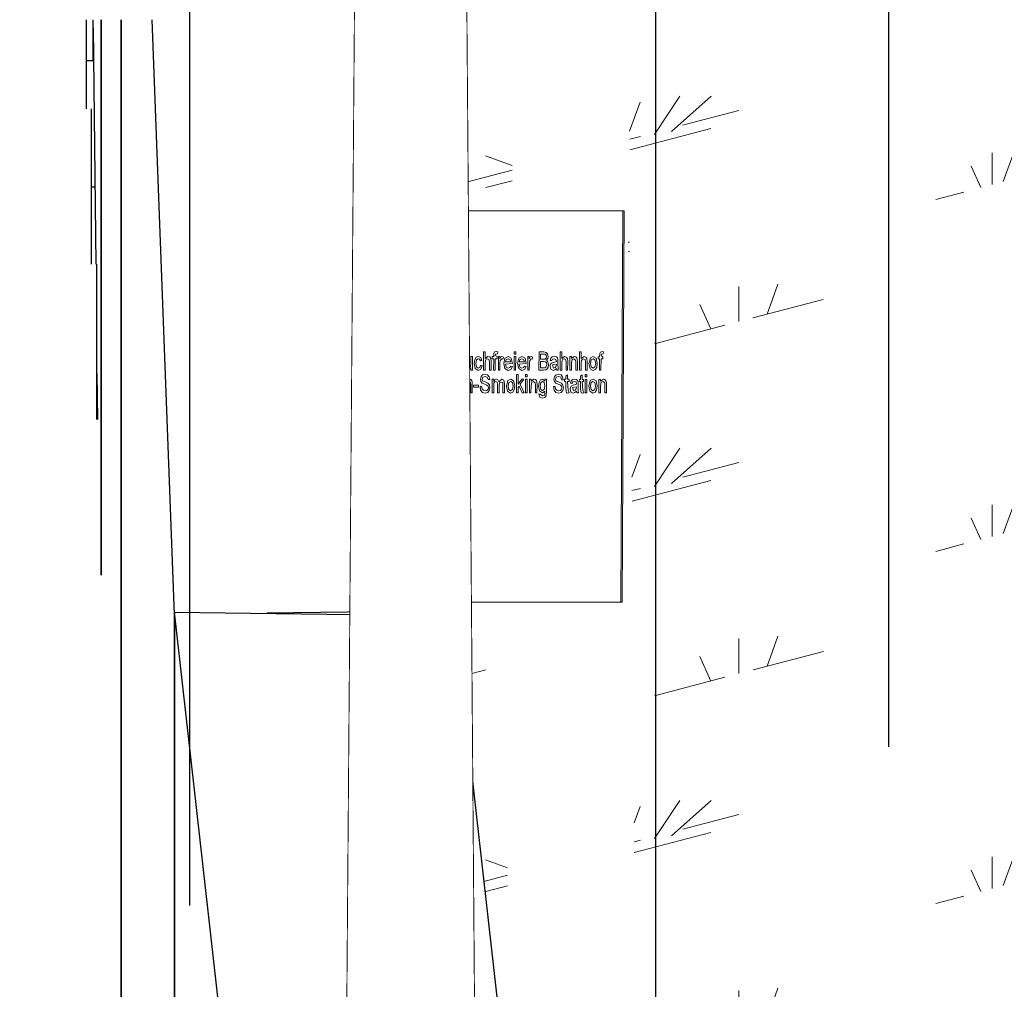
# Model space of a CAD drawing. Extents: x -805 to 3526, y -961 to 1039.
# Tile 129 of 256: x 306.05 to 307.1, y 32.5 to 33.54. Entities that reach past the tile are written whole.
import ezdxf

# ---------------------------------------------------------------- set-up
doc = ezdxf.new("R2010")
doc.units = 0
doc.linetypes.add('AUSGEZOGEN', pattern=[2, 1, 1])
doc.linetypes.add('VERDECKT2', pattern=[4.7625, 3.175, -1.5875])
doc.layers.get('0').update_dxf_attribs({"color": 251})
for name, color, linetype, lineweight in [('P-HP-Dorsten 2022 - Ansicht$0$VE22-087 - Bf_Dorsten-Hervest ModellRevit2021_rvt-1-Schnitt 8$0$A-FLOR', 192, 'Continuous', 9), ('P-HP-Dorsten 2022 - Ansicht$0$VE22-087 - Bf_Dorsten-Hervest ModellRevit2021_rvt-1-Schnitt 8$0$A-FLOR-PATT', 8, 'Continuous', 35), ('P-HP-Dorsten 2022 - Ansicht$0$VE22-087 - Bf_Dorsten-Hervest ModellRevit2021_rvt-1-Schnitt 8$0$A-GENM', 13, 'Continuous', 9), ('P-HP-Dorsten 2022 - Ansicht$0$VE22-087 - Bf_Dorsten-Hervest ModellRevit2021_rvt-1-Schnitt 8$0$A-WALL', 113, 'Continuous', 9), ('P-HP-Dorsten 2022 - Ansicht$0$VE22-087 - Bf_Dorsten-Hervest ModellRevit2021_rvt-1-Schnitt 8$0$S-STRS', 31, 'Continuous', 9), ('TTK-B-Bestand', 252, 'Continuous', 35), ('TTK-P-Treppe oben', 12, 'Continuous', 25), ('TTK-P-Treppe unten', 12, 'Continuous', 25)]:
    doc.layers.add(name, color=color, linetype=linetype, lineweight=lineweight)
for name, color, linetype in [('TTK-P-Bahnsteig', 12, 'Continuous'), ('TTK-P-Böschung', 140, 'Continuous'), ('TTK-P-PU', 12, 'Continuous'), ('TTK-P-TEXT', 12, 'AUSGEZOGEN'), ('XYYY_44500---_Beleuchtungsanlagen', 10, 'Continuous')]:
    doc.layers.add(name, color=color, linetype=linetype)
doc.styles.add('AKG DIN 6776', font='AKG_DIN67.TTF')
doc.dimstyles.new('TTK$6', dxfattribs={"dimtxt": 2.5, "dimasz": 2.5, "dimexe": 3.5, "dimexo": 0.1, "dimgap": 1, "dimtad": 1, "dimzin": 0, "dimtxsty": 'AKG DIN 6776', "dimblk": 'OBLIQUE', "dimcen": -0.09, "dimdle": 3, "dimse1": 1, "dimse2": 1, "dimclrd": 256, "dimclre": 256, "dimclrt": 256, "dimadec": 3, "dimazin": 0, "dimtfac": 1, "dimtofl": 0, "dimtmove": 0, "dimatfit": 3, "dimldrblk": 'OBLIQUE', "dimfxl": 7, "dimfxlon": 1, "dimtolj": 1, "dimtzin": 0, "dimlwd": -1, "dimlwe": -1, "dimarcsym": 0})

# ---------------------------------------------------------------- blocks, each defined once
blk = doc.blocks.new('*D549')
at = {"layer": 'DEFPOINTS', "color": 0}
for p in [(1594.653, 36.7397), (1594.3062, 36.5752), (8.2233, 0)]:
    blk.add_point(p, dxfattribs=at)
at = {"layer": 'TTK-B-Bestand', "insert": (1594.1093, 36.9835), "char_height": 0.25, "attachment_point": 5, "style": 'AKG DIN 6776'}
blk.add_mtext('\\A1;36,588', dxfattribs=at)
blk = doc.blocks.new('_OBLIQUE')
at = {"color": 0, "linetype": 'ByBlock'}
blk.add_line((-0.5, -0.5), (0.5, 0.5), dxfattribs=at)
blk = doc.blocks.new('*D548')
at = {"layer": 'DEFPOINTS', "color": 0}
for p in [(1585.5366, 36.7706), (1585.0459, 36.614), (-0.8681, 0.0309)]:
    blk.add_point(p, dxfattribs=at)
at = {"layer": 'TTK-B-Bestand', "insert": (1585.0178, 37.0144), "char_height": 0.25, "attachment_point": 5, "style": 'AKG DIN 6776'}
blk.add_mtext('\\A1;36,621', dxfattribs=at)
blk = doc.blocks.new('*D547')
at = {"layer": 'DEFPOINTS', "color": 0}
for p in [(1244.5951, 35.6713), (1244.1853, 35.5313), (0, 0)]:
    blk.add_point(p, dxfattribs=at)
at = {"layer": 'TTK-P-Treppe unten', "insert": (1244.1389, 35.9152), "char_height": 0.25, "attachment_point": 5, "style": 'AKG DIN 6776', "bg_fill": 3, "box_fill_scale": 1.1, "bg_fill_color": 256, "bg_fill_true_color": 13158600, "bg_fill_transparency": 0}
blk.add_mtext('\\A1;35,53', dxfattribs=at)
blk = doc.blocks.new('*D546')
at = {"layer": 'DEFPOINTS', "color": 0}
for p in [(1248.9571, 37.4519), (1249.0816, 37.3335), (0, 0)]:
    blk.add_point(p, dxfattribs=at)
at = {"layer": 'TTK-P-Treppe unten', "insert": (1249.4133, 37.6958), "char_height": 0.25, "attachment_point": 5, "style": 'AKG DIN 6776'}
blk.add_mtext('\\A1;37,33', dxfattribs=at)
blk = doc.blocks.new('*D545')
at = {"layer": 'DEFPOINTS', "color": 0}
for p in [(1259.6018, 37.4765), (1259.6991, 37.3874), (0.198, 0.0396)]:
    blk.add_point(p, dxfattribs=at)
at = {"layer": 'TTK-P-Treppe unten', "insert": (1259.1455, 37.7204), "char_height": 0.25, "attachment_point": 5, "style": 'AKG DIN 6776'}
blk.add_mtext('\\A1;37,35', dxfattribs=at)
blk = doc.blocks.new('*D543')
at = {"layer": 'DEFPOINTS', "color": 0}
for p in [(859.6449, 36.5698), (860.128, 36.5698), (-0.7156, 0.0247)]:
    blk.add_point(p, dxfattribs=at)
at = {"layer": 'TTK-P-TEXT', "insert": (860.5843, 36.8136), "char_height": 0.25, "attachment_point": 5, "style": 'AKG DIN 6776'}
blk.add_mtext('\\A1;36,55', dxfattribs=at)
blk = doc.blocks.new('*D541')
at = {"layer": 'DEFPOINTS', "color": 0}
for p in [(868.7985, 36.6417), (869.2816, 36.6417), (8.438, 0.0966)]:
    blk.add_point(p, dxfattribs=at)
at = {"layer": 'TTK-B-Bestand', "insert": (869.7378, 36.8855), "char_height": 0.25, "attachment_point": 5, "style": 'AKG DIN 6776'}
blk.add_mtext('\\A1;36,55', dxfattribs=at)
blk = doc.blocks.new('*D540')
at = {"layer": 'DEFPOINTS', "color": 0}
for p in [(1239.4124, 37.4656), (1239.2481, 37.3256), (-4.9372, 1.7943)]:
    blk.add_point(p, dxfattribs=at)
at = {"layer": 'TTK-P-Treppe unten', "insert": (1238.8681, 37.7095), "char_height": 0.25, "attachment_point": 5, "style": 'AKG DIN 6776', "bg_fill": 3, "box_fill_scale": 1.1, "bg_fill_color": 256, "bg_fill_true_color": 13158600, "bg_fill_transparency": 0}
blk.add_mtext('\\A1;37,329', dxfattribs=at)
blk = doc.blocks.new('*D538')
at = {"layer": 'DEFPOINTS', "color": 0}
for p in [(1076.6395, 36.011), (1076.7895, 35.997), (0, 0)]:
    blk.add_point(p, dxfattribs=at)
at = {"layer": 'TTK-P-Treppe oben', "insert": (1076.1833, 36.2548), "char_height": 0.25, "attachment_point": 5, "style": 'AKG DIN 6776'}
blk.add_mtext('\\A1;36,00', dxfattribs=at)
blk = doc.blocks.new('Mastleuchte seite')
at = {"color": 0}
blk.add_lwpolyline([(0.0798, 0.025), (0.1346, 0.025), (0.1346, 0.0341), (0.1637, 0.0341), (0.1637, 0.025), (0.1871, 0.025), (0.2077, 0), (-0.2077, 0), (-0.1871, 0.025), (-0.1637, 0.025), (-0.1637, 0.0341), (-0.1346, 0.0341), (-0.1346, 0.025), (-0.0798, 0.025), (-0.0338, 6), (0.0338, 6)], close=True, dxfattribs=at)
blk.add_wipeout([(0.0798, 0.025), (0.1346, 0.025), (0.1346, 0.0341), (0.1637, 0.0341), (0.1637, 0.025), (0.1871, 0.025), (0.2077, 0), (-0.2077, 0), (-0.1871, 0.025), (-0.1637, 0.025), (-0.1637, 0.0341), (-0.1346, 0.0341), (-0.1346, 0.025), (-0.0798, 0.025), (-0.0338, 6), (0.0338, 6)], dxfattribs=at)

msp = doc.modelspace()

# ---------------------------------------------------------------- dimensions: what is measured, and where the dimension line sits
at = {"layer": 'TTK-B-Bestand', "color": 251}
for feature_location, offset, origin, text, picture, middle in [((1585.0459, 36.614), (0.4461, 0.1576), (-0.8681, 0.0309), '36,621', '*D548', (1585.0178, 37.0144)), ((1594.3062, 36.5752), (0.2947, 0.1656), (8.2233, 0), '36,588', '*D549', (1594.1093, 36.9835))]:
    dim = msp.add_ordinate_dim(feature_location=feature_location, offset=offset, dtype=0, origin=origin, text=text, dimstyle='TTK$6', override={"dimscale": 0, "dimdec": 3, "dimtmove": 1, "dimfxlon": 0}, dxfattribs=at)
    dim.commit()
    dim.dimension.update_dxf_attribs({"geometry": picture, "text_midpoint": middle})

# ---------------------------------------------------------------- next in the draw order: dimensions: what is measured, and where the dimension line sits
at = {"layer": 'TTK-P-Treppe unten', "color": 251}
dim = msp.add_ordinate_dim(feature_location=(1244.1853, 35.5313), offset=(0.4098, 0.14), dtype=0, origin=(0, 0), dimstyle='TTK$6', override={"dimscale": 0, "dimtfill": 1}, dxfattribs=at)
dim.commit()
dim.dimension.update_dxf_attribs({"geometry": '*D547', "text_midpoint": (1244.1389, 35.9152)})

# ---------------------------------------------------------------- next in the draw order: hatches: boundary and pattern name
at = {"layer": 'P-HP-Dorsten 2022 - Ansicht$0$VE22-087 - Bf_Dorsten-Hervest ModellRevit2021_rvt-1-Schnitt 8$0$A-FLOR-PATT', "lineweight": 9}
h = msp.add_hatch(dxfattribs=at)
h.set_pattern_fill('FP_110', color=251, scale=0.001, style=0, pattern_type=2)
h.set_pattern_definition([(14.747, (307.14965, 31.25332), (0.603463, 0.53663), [0.093603, -0.01872, 0.02496, -0.01872, -0.468016]), (14.747, (307.14965, 31.25332), (0.603463, 0.53663), [-0.156005, 0.093603, -0.374412]), (14.747, (307.11948, 31.2567), (0.603463, 0.53663), [0.062402, -0.046802, 0.093603, -0.421214]), (14.747, (307.11948, 31.2567), (0.603463, 0.53663), [-0.202807, -0.046802, 0.062402, -0.31201]), (14.747, (307.3307, 31.46342), (0.603463, 0.53663), [0.078003, -0.0312, 0.078003, -0.436815]), (14.747, (307.02896, 31.45955), (0.603463, 0.53663), [0.0312, -0.062402, 0.0312, -0.499217]), (90, (307.0893, 31.47544), (-0.60347, 0.21894), [0.034, -0.343784]), (90, (307.27035, 31.2964), (-0.60347, 0.21894), [0.03778, -0.340006]), (90, (307.4212, 31.48724), (-0.60347, 0.21894), [0.03778, -0.340006]), (41.645, (307.3488, 31.3133), (-1e-06, 0.377784), [0.0571, -0.75045]), (160.059, (307.1919, 31.272), (-0.603465, -0.158844), [0.045393, -0.596563]), (56.577, (307.3307, 31.31042), (5e-07, 0.377784), [0.048996, -1.046594]), (70.132, (307.30052, 31.30436), (6e-07, 0.377784), [0.043066, -1.732603]), (70.132, (307.45139, 31.49519), (6e-07, 0.377784), [0.034453, -1.741216]), (70.132, (307.10137, 31.47862), (6e-07, 0.377784), [0.030146, -1.745523]), (114.049, (307.24017, 31.28848), (4e-09, 0.377785), [0.035916, -1.44492]), (114.049, (307.39104, 31.4793), (4e-09, 0.377785), [0.02873, -1.452103]), (114.049, (307.07724, 31.47226), (4e-09, 0.377785), [0.02514, -1.455695]), (135.322, (307.21, 31.27865), (-2e-06, 0.377785), [0.037954, -0.810724])])
h.paths.add_polyline_path([(306.711, 31.831), (309.4871, 34.004), (306.6995, 33.6282), (306.7108, 31.8708)])
h.paths.add_polyline_path([(306.5684, 32.4046), (306.5717, 32.9167), (306.5118, 32.9166), (306.5122, 32.9015), (306.5681, 32.4072)])
h.paths.add_polyline_path([(306.5745, 33.3367), (306.5753, 33.5417), (306.4887, 33.5417), (306.4963, 33.3367), (306.5743, 33.3367)])

# ---------------------------------------------------------------- next in the draw order: linework, layer by layer
at = {"layer": 'P-HP-Dorsten 2022 - Ansicht$0$VE22-087 - Bf_Dorsten-Hervest ModellRevit2021_rvt-1-Schnitt 8$0$A-FLOR', "color": 251, "lineweight": 25}
for p, q in [((306.1254, 33.4981), (306.1254, 33.5417)), ((306.118, 33.4981), (306.1254, 33.4981))]:
    msp.add_line(p, q, dxfattribs=at)
at = {"layer": 'P-HP-Dorsten 2022 - Ansicht$0$VE22-087 - Bf_Dorsten-Hervest ModellRevit2021_rvt-1-Schnitt 8$0$A-GENM', "color": 251}
for p, q in [((306.4878, 33.3367), (306.4858, 32.9167)), ((306.6934, 33.3366), (306.4878, 33.3367)), ((306.6913, 32.9166), (306.6934, 33.3366)), ((306.6948, 33.3366), (306.6928, 32.9166)), ((306.6934, 33.3366), (306.6948, 33.3366)), ((306.7007, 33.303), (306.6994, 33.303)), ((306.6995, 33.293), (306.7007, 33.293)), ((306.5003, 33.1853), (306.5002, 33.1657)), ((306.5061, 33.1853), (306.5003, 33.1853)), ((306.5019, 33.1767), (306.5019, 33.1829)), ((306.5019, 33.1829), (306.5062, 33.1829)), ((306.5088, 33.1848), (306.5061, 33.1853)), ((306.5062, 33.1829), (306.5085, 33.182)), ((306.5085, 33.182), (306.5092, 33.1799)), ((306.5103, 33.1829), (306.5088, 33.1848)), ((306.5109, 33.18), (306.5103, 33.1829)), ((306.5441, 33.1853), (306.544, 33.1656)), ((306.5458, 33.1853), (306.5441, 33.1853)), ((306.5458, 33.1781), (306.5458, 33.1853)), ((306.5552, 33.1836), (306.555, 33.1801)), ((306.556, 33.1851), (306.5552, 33.1836)), ((306.5578, 33.1856), (306.556, 33.1851)), ((306.5567, 33.1812), (306.557, 33.1828)), ((306.5586, 33.1801), (306.5567, 33.1812)), ((306.557, 33.1828), (306.5591, 33.1831)), ((306.5593, 33.1854), (306.5578, 33.1856)), ((306.5591, 33.1831), (306.5593, 33.1854)), ((306.5786, 33.1853), (306.5769, 33.1853)), ((306.5769, 33.1853), (306.5769, 33.1829)), ((306.5769, 33.1829), (306.5786, 33.1829)), ((306.5786, 33.1829), (306.5786, 33.1853)), ((306.6036, 33.1853), (306.6035, 33.1656)), ((306.6088, 33.1853), (306.6036, 33.1853)), ((306.6052, 33.1773), (306.6052, 33.1828)), ((306.6052, 33.1828), (306.6081, 33.1828)), ((306.6081, 33.1828), (306.6103, 33.1826)), ((306.6113, 33.1847), (306.6088, 33.1853)), ((306.6103, 33.1826), (306.6113, 33.1816)), ((306.6128, 33.1829), (306.6113, 33.1847)), ((306.6113, 33.1816), (306.6116, 33.18)), ((306.6133, 33.1804), (306.6128, 33.1829)), ((306.6263, 33.1853), (306.6262, 33.1656)), ((306.628, 33.1853), (306.6263, 33.1853)), ((306.628, 33.1781), (306.628, 33.1853)), ((306.6472, 33.1853), (306.6471, 33.1656)), ((306.6489, 33.1853), (306.6472, 33.1853)), ((306.6489, 33.178), (306.6489, 33.1853)), ((306.6687, 33.1836), (306.6685, 33.18)), ((306.6696, 33.185), (306.6687, 33.1836)), ((306.6713, 33.1856), (306.6696, 33.185)), ((306.6702, 33.1812), (306.6705, 33.1827)), ((306.6721, 33.18), (306.6702, 33.1812)), ((306.6705, 33.1827), (306.6726, 33.183)), ((306.6728, 33.1853), (306.6713, 33.1856)), ((306.6726, 33.183), (306.6728, 33.1853)), ((306.5057, 33.1767), (306.5019, 33.1767)), ((306.5019, 33.1657), (306.5019, 33.1743)), ((306.5019, 33.1743), (306.5058, 33.1737)), ((306.5077, 33.1771), (306.5057, 33.1767)), ((306.5058, 33.1737), (306.5066, 33.1724)), ((306.5066, 33.1724), (306.5079, 33.1697)), ((306.5071, 33.1746), (306.5099, 33.1764)), ((306.508, 33.1735), (306.5071, 33.1746)), ((306.5088, 33.1782), (306.5077, 33.1771)), ((306.5094, 33.171), (306.508, 33.1735)), ((306.5092, 33.1799), (306.5088, 33.1782)), ((306.5117, 33.1656), (306.5094, 33.171)), ((306.5099, 33.1764), (306.5109, 33.18)), ((306.5135, 33.1714), (306.5132, 33.1695)), ((306.5142, 33.1785), (306.5134, 33.1761)), ((306.5134, 33.1761), (306.5151, 33.1758)), ((306.5144, 33.1729), (306.5135, 33.1714)), ((306.5157, 33.1799), (306.5142, 33.1785)), ((306.5156, 33.1737), (306.5144, 33.1729)), ((306.5151, 33.1758), (306.5159, 33.1775)), ((306.517, 33.174), (306.5156, 33.1737)), ((306.5179, 33.1804), (306.5157, 33.1799)), ((306.5158, 33.1713), (306.5172, 33.1717)), ((306.5169, 33.1678), (306.5158, 33.1713)), ((306.5159, 33.1775), (306.5177, 33.178)), ((306.52, 33.1749), (306.517, 33.174)), ((306.5172, 33.1717), (306.52, 33.1721)), ((306.5177, 33.178), (306.5196, 33.1772)), ((306.52, 33.18), (306.5179, 33.1804)), ((306.5196, 33.1772), (306.52, 33.1749)), ((306.52, 33.1721), (306.5197, 33.1698)), ((306.5211, 33.1789), (306.52, 33.18)), ((306.5216, 33.1772), (306.5211, 33.1789)), ((306.5217, 33.1751), (306.5216, 33.1772)), ((306.5217, 33.172), (306.5217, 33.1751)), ((306.5218, 33.1677), (306.5217, 33.172)), ((306.5241, 33.1801), (306.524, 33.1712)), ((306.524, 33.1712), (306.5241, 33.1689)), ((306.5258, 33.1801), (306.5241, 33.1801)), ((306.5257, 33.1723), (306.5258, 33.1801)), ((306.5258, 33.1698), (306.5257, 33.1723)), ((306.5304, 33.1726), (306.5301, 33.1698)), ((306.5305, 33.1801), (306.5304, 33.1726)), ((306.5322, 33.1801), (306.5305, 33.1801)), ((306.5321, 33.1656), (306.5322, 33.1801)), ((306.5346, 33.1769), (306.5341, 33.1728)), ((306.5341, 33.1728), (306.5352, 33.1673)), ((306.5362, 33.1795), (306.5346, 33.1769)), ((306.5358, 33.1729), (306.5365, 33.1767)), ((306.5365, 33.169), (306.5358, 33.1729)), ((306.5385, 33.1804), (306.5362, 33.1795)), ((306.5365, 33.1767), (306.5385, 33.1779)), ((306.5411, 33.1792), (306.5385, 33.1804)), ((306.5385, 33.1779), (306.5399, 33.1773)), ((306.5399, 33.1773), (306.5407, 33.1755)), ((306.5409, 33.1709), (306.54, 33.1685)), ((306.5407, 33.1755), (306.5424, 33.1758)), ((306.5426, 33.1706), (306.5409, 33.1709)), ((306.5424, 33.1758), (306.5411, 33.1792)), ((306.5412, 33.1667), (306.5426, 33.1706)), ((306.5457, 33.1656), (306.5458, 33.1733)), ((306.5488, 33.1804), (306.5458, 33.1781)), ((306.5458, 33.1733), (306.5461, 33.1759)), ((306.5461, 33.1759), (306.547, 33.1774)), ((306.547, 33.1774), (306.5484, 33.1779)), ((306.5484, 33.1779), (306.5499, 33.1771)), ((306.5507, 33.1798), (306.5488, 33.1804)), ((306.5499, 33.1771), (306.5505, 33.1745)), ((306.5505, 33.1745), (306.5504, 33.1656)), ((306.5518, 33.178), (306.5507, 33.1798)), ((306.5522, 33.1748), (306.5518, 33.178)), ((306.5521, 33.1656), (306.5522, 33.1748)), ((306.555, 33.1801), (306.5535, 33.1801)), ((306.5535, 33.1801), (306.5535, 33.1776)), ((306.5535, 33.1776), (306.555, 33.1776)), ((306.555, 33.1776), (306.5549, 33.1656)), ((306.5566, 33.1656), (306.5567, 33.1776)), ((306.5567, 33.1776), (306.5586, 33.1776)), ((306.5586, 33.1776), (306.5586, 33.1801)), ((306.5601, 33.1801), (306.56, 33.1656)), ((306.5616, 33.1801), (306.5601, 33.1801)), ((306.5616, 33.1779), (306.5616, 33.1801)), ((306.5626, 33.1799), (306.5616, 33.1779)), ((306.5617, 33.1732), (306.562, 33.1761)), ((306.5617, 33.1656), (306.5617, 33.1732)), ((306.562, 33.1761), (306.5636, 33.1779)), ((306.5637, 33.1804), (306.5626, 33.1799)), ((306.5636, 33.1779), (306.5648, 33.1774)), ((306.5654, 33.1796), (306.5637, 33.1804)), ((306.5648, 33.1774), (306.5654, 33.1796)), ((306.5671, 33.1784), (306.5658, 33.1727)), ((306.5658, 33.1727), (306.5671, 33.1673)), ((306.5706, 33.1804), (306.5671, 33.1784)), ((306.5675, 33.1745), (306.5685, 33.177)), ((306.5735, 33.1745), (306.5675, 33.1745)), ((306.5675, 33.1721), (306.5752, 33.1727)), ((306.5685, 33.1689), (306.5675, 33.1721)), ((306.5685, 33.177), (306.5706, 33.1779)), ((306.5739, 33.1784), (306.5706, 33.1804)), ((306.5706, 33.1779), (306.5728, 33.1768)), ((306.5728, 33.1768), (306.5735, 33.1745)), ((306.5752, 33.1727), (306.5739, 33.1784)), ((306.5769, 33.1801), (306.5768, 33.1656)), ((306.5786, 33.1801), (306.5769, 33.1801)), ((306.5785, 33.1656), (306.5786, 33.1801)), ((306.5818, 33.1784), (306.5805, 33.1727)), ((306.5805, 33.1727), (306.5818, 33.1673)), ((306.5853, 33.1804), (306.5818, 33.1784)), ((306.5822, 33.1745), (306.5832, 33.177)), ((306.5882, 33.1745), (306.5822, 33.1745)), ((306.5822, 33.1721), (306.5899, 33.1727)), ((306.5832, 33.1689), (306.5822, 33.1721)), ((306.5832, 33.177), (306.5853, 33.1779)), ((306.5886, 33.1784), (306.5853, 33.1804)), ((306.5853, 33.1779), (306.5875, 33.1768)), ((306.5875, 33.1768), (306.5882, 33.1745)), ((306.5899, 33.1727), (306.5886, 33.1784)), ((306.5916, 33.1801), (306.5915, 33.1656)), ((306.5931, 33.1801), (306.5916, 33.1801)), ((306.5931, 33.1779), (306.5931, 33.1801)), ((306.5941, 33.1799), (306.5931, 33.1779)), ((306.5932, 33.1656), (306.5933, 33.1732)), ((306.5933, 33.1732), (306.5936, 33.1761)), ((306.5936, 33.1761), (306.5951, 33.1779)), ((306.5952, 33.1804), (306.5941, 33.1799)), ((306.5951, 33.1779), (306.5963, 33.1774)), ((306.5969, 33.1796), (306.5952, 33.1804)), ((306.5963, 33.1774), (306.5969, 33.1796)), ((306.6083, 33.1773), (306.6052, 33.1773)), ((306.6052, 33.1681), (306.6052, 33.1748)), ((306.6052, 33.1748), (306.6085, 33.1748)), ((306.6101, 33.1775), (306.6083, 33.1773)), ((306.6085, 33.1748), (306.6106, 33.1745)), ((306.6112, 33.1784), (306.6101, 33.1775)), ((306.6106, 33.1745), (306.6117, 33.1734)), ((306.612, 33.1715), (306.611, 33.1687)), ((306.6116, 33.18), (306.6112, 33.1784)), ((306.6115, 33.1764), (306.6129, 33.1781)), ((306.6131, 33.1745), (306.6115, 33.1764)), ((306.6117, 33.1734), (306.612, 33.1715)), ((306.6129, 33.1781), (306.6133, 33.1804)), ((306.6137, 33.1715), (306.6131, 33.1745)), ((306.6133, 33.1688), (306.6137, 33.1715)), ((306.6157, 33.1714), (306.6154, 33.1695)), ((306.6164, 33.1785), (306.6156, 33.1761)), ((306.6156, 33.1761), (306.6174, 33.1758)), ((306.6166, 33.1728), (306.6157, 33.1714)), ((306.6179, 33.1799), (306.6164, 33.1785)), ((306.6178, 33.1736), (306.6166, 33.1728)), ((306.6174, 33.1758), (306.6182, 33.1774)), ((306.6193, 33.174), (306.6178, 33.1736)), ((306.6201, 33.1804), (306.6179, 33.1799)), ((306.618, 33.1712), (306.6195, 33.1716)), ((306.6191, 33.1678), (306.618, 33.1712)), ((306.6182, 33.1774), (306.6199, 33.1779)), ((306.6222, 33.1748), (306.6193, 33.174)), ((306.6195, 33.1716), (306.6222, 33.172)), ((306.6199, 33.1779), (306.6218, 33.1772)), ((306.6222, 33.1799), (306.6201, 33.1804)), ((306.6218, 33.1772), (306.6222, 33.1748)), ((306.6222, 33.172), (306.6219, 33.1698)), ((306.6234, 33.1788), (306.6222, 33.1799)), ((306.6239, 33.1772), (306.6234, 33.1788)), ((306.6239, 33.175), (306.6239, 33.1772)), ((306.6239, 33.1719), (306.6239, 33.175)), ((306.624, 33.1677), (306.6239, 33.1719)), ((306.631, 33.1804), (306.628, 33.1781)), ((306.628, 33.1733), (306.6283, 33.1759)), ((306.628, 33.1656), (306.628, 33.1733)), ((306.6283, 33.1759), (306.6292, 33.1774)), ((306.6292, 33.1774), (306.6306, 33.1779)), ((306.6306, 33.1779), (306.6321, 33.1771)), ((306.6329, 33.1797), (306.631, 33.1804)), ((306.6321, 33.1771), (306.6327, 33.1745)), ((306.6327, 33.1745), (306.6326, 33.1656)), ((306.6341, 33.178), (306.6329, 33.1797)), ((306.6344, 33.1748), (306.6341, 33.178)), ((306.6343, 33.1656), (306.6344, 33.1748)), ((306.6368, 33.1801), (306.6367, 33.1656)), ((306.6385, 33.1801), (306.6368, 33.1801)), ((306.6415, 33.1804), (306.6384, 33.178)), ((306.6384, 33.178), (306.6385, 33.1801)), ((306.6384, 33.1733), (306.6392, 33.1769)), ((306.6384, 33.1656), (306.6384, 33.1733)), ((306.6392, 33.1769), (306.6411, 33.1779)), ((306.6411, 33.1779), (306.6429, 33.1763)), ((306.6431, 33.1799), (306.6415, 33.1804)), ((306.6429, 33.1763), (306.6431, 33.1741)), ((306.6442, 33.1787), (306.6431, 33.1799)), ((306.6431, 33.1741), (306.6431, 33.1656)), ((306.6447, 33.1769), (306.6442, 33.1787)), ((306.6448, 33.1745), (306.6447, 33.1769)), ((306.6448, 33.1656), (306.6448, 33.1745)), ((306.6488, 33.1656), (306.6489, 33.1733)), ((306.6519, 33.1804), (306.6489, 33.178)), ((306.6489, 33.1733), (306.6492, 33.1759)), ((306.6492, 33.1759), (306.6501, 33.1774)), ((306.6501, 33.1774), (306.6515, 33.1779)), ((306.6515, 33.1779), (306.653, 33.1771)), ((306.6538, 33.1797), (306.6519, 33.1804)), ((306.653, 33.1771), (306.6536, 33.1745)), ((306.6536, 33.1745), (306.6535, 33.1656)), ((306.6549, 33.178), (306.6538, 33.1797)), ((306.6553, 33.1747), (306.6549, 33.178)), ((306.6552, 33.1656), (306.6553, 33.1747)), ((306.6587, 33.1788), (306.6572, 33.1728)), ((306.6572, 33.1728), (306.6584, 33.1672)), ((306.6617, 33.1804), (306.6587, 33.1788)), ((306.6589, 33.1728), (306.6597, 33.1766)), ((306.6596, 33.169), (306.6589, 33.1728)), ((306.6597, 33.1766), (306.6617, 33.1779)), ((306.6649, 33.1784), (306.6617, 33.1804)), ((306.6617, 33.1779), (306.6636, 33.1766)), ((306.6636, 33.1766), (306.6644, 33.1729)), ((306.6644, 33.1729), (306.6636, 33.169)), ((306.6661, 33.173), (306.6649, 33.1784)), ((306.6655, 33.1686), (306.6661, 33.173)), ((306.6685, 33.18), (306.667, 33.18)), ((306.667, 33.18), (306.667, 33.1776)), ((306.667, 33.1776), (306.6685, 33.1776)), ((306.6685, 33.1776), (306.6684, 33.1656)), ((306.6701, 33.1656), (306.6702, 33.1776)), ((306.6702, 33.1776), (306.6721, 33.1776)), ((306.6721, 33.1776), (306.6721, 33.18)), ((306.5001, 33.161), (306.5, 33.1413)), ((306.502, 33.161), (306.5001, 33.161)), ((306.5002, 33.1657), (306.5019, 33.1657)), ((306.509, 33.1454), (306.502, 33.161)), ((306.5079, 33.1697), (306.5097, 33.1656)), ((306.5091, 33.161), (306.509, 33.1454)), ((306.5108, 33.161), (306.5091, 33.161)), ((306.5097, 33.1656), (306.5117, 33.1656)), ((306.5107, 33.1413), (306.5108, 33.161)), ((306.5132, 33.1695), (306.514, 33.1665)), ((306.514, 33.1665), (306.5165, 33.1653)), ((306.5165, 33.1653), (306.5183, 33.1658)), ((306.5186, 33.1684), (306.5169, 33.1678)), ((306.5183, 33.1658), (306.52, 33.1675)), ((306.5197, 33.1698), (306.5186, 33.1684)), ((306.52, 33.1675), (306.5204, 33.1656)), ((306.5204, 33.1656), (306.5221, 33.1656)), ((306.5221, 33.1656), (306.5218, 33.1677)), ((306.5241, 33.1689), (306.5246, 33.1671)), ((306.5246, 33.1671), (306.5257, 33.1658)), ((306.5257, 33.1658), (306.5273, 33.1653)), ((306.5265, 33.1683), (306.5258, 33.1698)), ((306.5278, 33.1678), (306.5265, 33.1683)), ((306.5273, 33.1653), (306.5304, 33.1681)), ((306.5292, 33.1683), (306.5278, 33.1678)), ((306.5301, 33.1698), (306.5292, 33.1683)), ((306.5304, 33.1681), (306.5304, 33.1656)), ((306.5304, 33.1656), (306.5321, 33.1656)), ((306.5352, 33.1673), (306.5385, 33.1653)), ((306.5384, 33.1678), (306.5365, 33.169)), ((306.54, 33.1685), (306.5384, 33.1678)), ((306.5385, 33.1653), (306.5412, 33.1667)), ((306.5431, 33.1607), (306.5414, 33.1587)), ((306.5457, 33.1613), (306.5431, 33.1607)), ((306.544, 33.1656), (306.5457, 33.1656)), ((306.5484, 33.1606), (306.5457, 33.1613)), ((306.5501, 33.1586), (306.5484, 33.1606)), ((306.5504, 33.1656), (306.5521, 33.1656)), ((306.5549, 33.1656), (306.5566, 33.1656)), ((306.56, 33.1656), (306.5617, 33.1656)), ((306.5671, 33.1673), (306.5706, 33.1653)), ((306.5706, 33.1678), (306.5685, 33.1689)), ((306.5723, 33.1683), (306.5706, 33.1678)), ((306.5706, 33.1653), (306.5735, 33.1664)), ((306.5734, 33.1699), (306.5723, 33.1683)), ((306.5751, 33.1696), (306.5734, 33.1699)), ((306.5735, 33.1664), (306.5751, 33.1696)), ((306.5768, 33.1656), (306.5785, 33.1656)), ((306.5796, 33.161), (306.5795, 33.1413)), ((306.5813, 33.161), (306.5796, 33.161)), ((306.5812, 33.1504), (306.5813, 33.161)), ((306.5818, 33.1673), (306.5853, 33.1653)), ((306.5853, 33.1678), (306.5832, 33.1689)), ((306.587, 33.1683), (306.5853, 33.1678)), ((306.5853, 33.1653), (306.5882, 33.1664)), ((306.5881, 33.1699), (306.587, 33.1683)), ((306.5898, 33.1696), (306.5881, 33.1699)), ((306.5882, 33.1664), (306.5898, 33.1696)), ((306.5909, 33.161), (306.5892, 33.161)), ((306.5892, 33.161), (306.5892, 33.1585)), ((306.5909, 33.1585), (306.5909, 33.161)), ((306.5915, 33.1656), (306.5932, 33.1656)), ((306.6035, 33.1656), (306.6086, 33.1656)), ((306.6087, 33.1681), (306.6052, 33.1681)), ((306.6086, 33.1656), (306.6108, 33.1659)), ((306.6099, 33.1682), (306.6087, 33.1681)), ((306.611, 33.1687), (306.6099, 33.1682)), ((306.6108, 33.1659), (306.6123, 33.1669)), ((306.6123, 33.1669), (306.6133, 33.1688)), ((306.6154, 33.1695), (306.6163, 33.1665)), ((306.6163, 33.1665), (306.6187, 33.1653)), ((306.6187, 33.1653), (306.6205, 33.1658)), ((306.6208, 33.1683), (306.6191, 33.1678)), ((306.6219, 33.1606), (306.6202, 33.1587)), ((306.6205, 33.1658), (306.6222, 33.1674)), ((306.6219, 33.1698), (306.6208, 33.1683)), ((306.6245, 33.1613), (306.6219, 33.1606)), ((306.6222, 33.1674), (306.6226, 33.1656)), ((306.6226, 33.1656), (306.6243, 33.1656)), ((306.6243, 33.1656), (306.624, 33.1677)), ((306.6272, 33.1606), (306.6245, 33.1613)), ((306.6262, 33.1656), (306.628, 33.1656)), ((306.6289, 33.1585), (306.6272, 33.1606)), ((306.6341, 33.1607), (306.6324, 33.1593)), ((306.6326, 33.1656), (306.6343, 33.1656)), ((306.6341, 33.1558), (306.6341, 33.1607)), ((306.6367, 33.1656), (306.6384, 33.1656)), ((306.6431, 33.1656), (306.6448, 33.1656)), ((306.6471, 33.1656), (306.6488, 33.1656)), ((306.6499, 33.1607), (306.6482, 33.1593)), ((306.6498, 33.1557), (306.6499, 33.1607)), ((306.655, 33.161), (306.6533, 33.161)), ((306.6533, 33.161), (306.6533, 33.1585)), ((306.6535, 33.1656), (306.6552, 33.1656)), ((306.655, 33.1585), (306.655, 33.161)), ((306.6584, 33.1672), (306.6616, 33.1653)), ((306.6616, 33.1677), (306.6596, 33.169)), ((306.6636, 33.169), (306.6616, 33.1677)), ((306.6616, 33.1653), (306.6639, 33.1662)), ((306.6639, 33.1662), (306.6655, 33.1686)), ((306.6684, 33.1656), (306.6701, 33.1656)), ((306.5017, 33.1413), (306.5018, 33.157)), ((306.5018, 33.157), (306.5089, 33.1413)), ((306.5146, 33.1545), (306.5131, 33.1486)), ((306.5176, 33.1561), (306.5146, 33.1545)), ((306.5148, 33.1486), (306.5156, 33.1524)), ((306.5156, 33.1524), (306.5176, 33.1536)), ((306.5208, 33.1542), (306.5176, 33.1561)), ((306.5176, 33.1536), (306.5195, 33.1524)), ((306.5195, 33.1524), (306.5203, 33.1486)), ((306.522, 33.1488), (306.5208, 33.1542)), ((306.524, 33.1558), (306.5239, 33.1413)), ((306.5257, 33.1558), (306.524, 33.1558)), ((306.5256, 33.149), (306.5264, 33.1527)), ((306.5287, 33.1561), (306.5257, 33.1538)), ((306.5257, 33.1538), (306.5257, 33.1558)), ((306.5264, 33.1527), (306.5283, 33.1536)), ((306.5283, 33.1536), (306.5301, 33.1521)), ((306.5304, 33.1556), (306.5287, 33.1561)), ((306.5301, 33.1521), (306.5303, 33.1499)), ((306.5303, 33.1499), (306.5303, 33.1413)), ((306.5314, 33.1544), (306.5304, 33.1556)), ((306.532, 33.1526), (306.5314, 33.1544)), ((306.532, 33.1502), (306.532, 33.1526)), ((306.532, 33.1413), (306.532, 33.1502)), ((306.5388, 33.1496), (306.5335, 33.1496)), ((306.5335, 33.1496), (306.5335, 33.1472)), ((306.5388, 33.1472), (306.5388, 33.1496)), ((306.5414, 33.1587), (306.5408, 33.1559)), ((306.5408, 33.1559), (306.5413, 33.1535)), ((306.5413, 33.1535), (306.5427, 33.1516)), ((306.5425, 33.156), (306.5433, 33.158)), ((306.543, 33.1543), (306.5425, 33.156)), ((306.5427, 33.1516), (306.5454, 33.1504)), ((306.5458, 33.1529), (306.543, 33.1543)), ((306.5433, 33.158), (306.5457, 33.1589)), ((306.5454, 33.1504), (306.5478, 33.1495)), ((306.5457, 33.1589), (306.5481, 33.158)), ((306.5488, 33.1517), (306.5458, 33.1529)), ((306.5478, 33.1495), (306.549, 33.1484)), ((306.5481, 33.158), (306.5491, 33.1555)), ((306.5505, 33.1497), (306.5488, 33.1517)), ((306.5491, 33.1555), (306.5508, 33.1555)), ((306.5508, 33.1555), (306.5501, 33.1586)), ((306.551, 33.1469), (306.5505, 33.1497)), ((306.5534, 33.1558), (306.5533, 33.1413)), ((306.5551, 33.1558), (306.5534, 33.1558)), ((306.555, 33.1534), (306.5551, 33.1558)), ((306.5562, 33.1554), (306.555, 33.1534)), ((306.555, 33.1486), (306.5553, 33.1516)), ((306.5553, 33.1516), (306.5561, 33.1531)), ((306.5561, 33.1531), (306.5574, 33.1536)), ((306.5579, 33.1561), (306.5562, 33.1554)), ((306.5574, 33.1536), (306.5587, 33.1528)), ((306.5596, 33.1553), (306.5579, 33.1561)), ((306.5587, 33.1528), (306.5591, 33.1505)), ((306.5591, 33.1505), (306.559, 33.1413)), ((306.5605, 33.1532), (306.5596, 33.1553)), ((306.5636, 33.1561), (306.5605, 33.1532)), ((306.5607, 33.1413), (306.5608, 33.1495)), ((306.5608, 33.1495), (306.5615, 33.1526)), ((306.5615, 33.1526), (306.5647, 33.1522)), ((306.5658, 33.1549), (306.5636, 33.1561)), ((306.5647, 33.1522), (306.5648, 33.1502)), ((306.5648, 33.1502), (306.5648, 33.1413)), ((306.5665, 33.1512), (306.5658, 33.1549)), ((306.5665, 33.1413), (306.5665, 33.1512)), ((306.5702, 33.1545), (306.5687, 33.1485)), ((306.5732, 33.1561), (306.5702, 33.1545)), ((306.5704, 33.1486), (306.5712, 33.1524)), ((306.5712, 33.1524), (306.5732, 33.1536)), ((306.5764, 33.1541), (306.5732, 33.1561)), ((306.5732, 33.1536), (306.5751, 33.1524)), ((306.5751, 33.1524), (306.5759, 33.1486)), ((306.5776, 33.1487), (306.5764, 33.1541)), ((306.5851, 33.1558), (306.5812, 33.1504)), ((306.5835, 33.1504), (306.5874, 33.1558)), ((306.5876, 33.1413), (306.5835, 33.1504)), ((306.5874, 33.1558), (306.5851, 33.1558)), ((306.5908, 33.1558), (306.5891, 33.1558)), ((306.5891, 33.1558), (306.5891, 33.1413)), ((306.5892, 33.1585), (306.5909, 33.1585)), ((306.5908, 33.1413), (306.5908, 33.1558)), ((306.5934, 33.1558), (306.5933, 33.1413)), ((306.5951, 33.1558), (306.5934, 33.1558)), ((306.5982, 33.1561), (306.5951, 33.1537)), ((306.5951, 33.1537), (306.5951, 33.1558)), ((306.5951, 33.149), (306.5959, 33.1526)), ((306.5959, 33.1526), (306.5977, 33.1536)), ((306.5977, 33.1536), (306.5996, 33.152)), ((306.5998, 33.1556), (306.5982, 33.1561)), ((306.5996, 33.152), (306.5998, 33.1499)), ((306.5998, 33.1499), (306.5997, 33.1413)), ((306.6009, 33.1544), (306.5998, 33.1556)), ((306.6014, 33.1526), (306.6009, 33.1544)), ((306.6015, 33.1502), (306.6014, 33.1526)), ((306.6014, 33.1413), (306.6015, 33.1502)), ((306.6037, 33.1524), (306.6032, 33.1486)), ((306.6051, 33.1551), (306.6037, 33.1524)), ((306.6049, 33.1488), (306.6056, 33.1524)), ((306.6073, 33.1561), (306.6051, 33.1551)), ((306.6056, 33.1524), (306.6074, 33.1536)), ((306.61, 33.1539), (306.6073, 33.1561)), ((306.6074, 33.1536), (306.6092, 33.1524)), ((306.6092, 33.1524), (306.61, 33.1487)), ((306.6117, 33.1558), (306.61, 33.1558)), ((306.61, 33.1558), (306.61, 33.1539)), ((306.6117, 33.1433), (306.6117, 33.1558)), ((306.6202, 33.1587), (306.6196, 33.1559)), ((306.6196, 33.1559), (306.6201, 33.1534)), ((306.6201, 33.1534), (306.6215, 33.1516)), ((306.6213, 33.1559), (306.6221, 33.158)), ((306.6218, 33.1542), (306.6213, 33.1559)), ((306.6215, 33.1516), (306.6242, 33.1504)), ((306.6246, 33.1529), (306.6218, 33.1542)), ((306.6221, 33.158), (306.6245, 33.1588)), ((306.6242, 33.1504), (306.6266, 33.1494)), ((306.6245, 33.1588), (306.6269, 33.158)), ((306.6276, 33.1516), (306.6246, 33.1529)), ((306.6266, 33.1494), (306.6278, 33.1483)), ((306.6269, 33.158), (306.6279, 33.1554)), ((306.6293, 33.1496), (306.6276, 33.1516)), ((306.6279, 33.1554), (306.6296, 33.1554)), ((306.6296, 33.1554), (306.6289, 33.1585)), ((306.6298, 33.1468), (306.6293, 33.1496)), ((306.6324, 33.1558), (306.6311, 33.1558)), ((306.6311, 33.1558), (306.6311, 33.1533)), ((306.6311, 33.1533), (306.6324, 33.1533)), ((306.6324, 33.1533), (306.6323, 33.1453)), ((306.6324, 33.1593), (306.6324, 33.1558)), ((306.6358, 33.1558), (306.6341, 33.1558)), ((306.6349, 33.1443), (306.6341, 33.1533)), ((306.6341, 33.1533), (306.6358, 33.1533)), ((306.6358, 33.1533), (306.6358, 33.1558)), ((306.638, 33.1542), (306.6373, 33.1518)), ((306.6373, 33.1518), (306.639, 33.1514)), ((306.6395, 33.1556), (306.638, 33.1542)), ((306.6394, 33.1493), (306.6382, 33.1485)), ((306.639, 33.1514), (306.6398, 33.1531)), ((306.6409, 33.1497), (306.6394, 33.1493)), ((306.6417, 33.1561), (306.6395, 33.1556)), ((306.6398, 33.1531), (306.6415, 33.1536)), ((306.6438, 33.1505), (306.6409, 33.1497)), ((306.6415, 33.1536), (306.6434, 33.1529)), ((306.6438, 33.1556), (306.6417, 33.1561)), ((306.6434, 33.1529), (306.6438, 33.1505)), ((306.645, 33.1545), (306.6438, 33.1556)), ((306.6455, 33.1528), (306.645, 33.1545)), ((306.6456, 33.1507), (306.6455, 33.1528)), ((306.6455, 33.1476), (306.6456, 33.1507)), ((306.6469, 33.1557), (306.6468, 33.1533)), ((306.6468, 33.1533), (306.6481, 33.1533)), ((306.6481, 33.1557), (306.6469, 33.1557)), ((306.6482, 33.1593), (306.6481, 33.1557)), ((306.6481, 33.1533), (306.6481, 33.1453)), ((306.6515, 33.1557), (306.6498, 33.1557)), ((306.6506, 33.1443), (306.6498, 33.1533)), ((306.6498, 33.1533), (306.6515, 33.1533)), ((306.6515, 33.1533), (306.6515, 33.1557)), ((306.655, 33.1557), (306.6532, 33.1557)), ((306.6532, 33.1557), (306.6532, 33.1413)), ((306.6533, 33.1585), (306.655, 33.1585)), ((306.6549, 33.1413), (306.655, 33.1557)), ((306.6586, 33.1544), (306.657, 33.1485)), ((306.6616, 33.156), (306.6586, 33.1544)), ((306.6586, 33.1544), (306.6586, 33.1544)), ((306.6588, 33.1485), (306.6596, 33.1523)), ((306.6596, 33.1523), (306.6615, 33.1536)), ((306.6615, 33.1536), (306.6635, 33.1523)), ((306.6648, 33.1541), (306.6616, 33.156)), ((306.6635, 33.1523), (306.6643, 33.1486)), ((306.666, 33.1487), (306.6648, 33.1541)), ((306.6696, 33.1557), (306.6679, 33.1557)), ((306.6679, 33.1557), (306.6679, 33.1413)), ((306.6727, 33.156), (306.6696, 33.1537)), ((306.6696, 33.1537), (306.6696, 33.1557)), ((306.6696, 33.1489), (306.6704, 33.1526)), ((306.6704, 33.1526), (306.6723, 33.1536)), ((306.6723, 33.1536), (306.6741, 33.152)), ((306.6743, 33.1556), (306.6727, 33.156)), ((306.6741, 33.152), (306.6743, 33.1498)), ((306.6754, 33.1543), (306.6743, 33.1556)), ((306.6743, 33.1498), (306.6743, 33.1413)), ((306.6759, 33.1525), (306.6754, 33.1543)), ((306.676, 33.1502), (306.6759, 33.1525)), ((306.676, 33.1413), (306.676, 33.1502)), ((306.5, 33.1413), (306.5017, 33.1413)), ((306.5089, 33.1413), (306.5107, 33.1413)), ((306.5131, 33.1486), (306.5143, 33.143)), ((306.5143, 33.143), (306.5175, 33.141)), ((306.5155, 33.1448), (306.5148, 33.1486)), ((306.5175, 33.1435), (306.5155, 33.1448)), ((306.5195, 33.1448), (306.5175, 33.1435)), ((306.5175, 33.141), (306.5198, 33.1419)), ((306.5203, 33.1486), (306.5195, 33.1448)), ((306.5198, 33.1419), (306.5214, 33.1444)), ((306.5214, 33.1444), (306.522, 33.1488)), ((306.5239, 33.1413), (306.5256, 33.1413)), ((306.5256, 33.1413), (306.5256, 33.149)), ((306.5303, 33.1413), (306.532, 33.1413)), ((306.5335, 33.1472), (306.5388, 33.1472)), ((306.5403, 33.1481), (306.541, 33.1443)), ((306.542, 33.1481), (306.5403, 33.1481)), ((306.541, 33.1443), (306.543, 33.1418)), ((306.5426, 33.1456), (306.542, 33.1481)), ((306.5439, 33.1441), (306.5426, 33.1456)), ((306.543, 33.1418), (306.546, 33.141)), ((306.5459, 33.1435), (306.5439, 33.1441)), ((306.5477, 33.1439), (306.5459, 33.1435)), ((306.546, 33.141), (306.5486, 33.1418)), ((306.5489, 33.1452), (306.5477, 33.1439)), ((306.5486, 33.1418), (306.5503, 33.1439)), ((306.5493, 33.1468), (306.5489, 33.1452)), ((306.549, 33.1484), (306.5493, 33.1468)), ((306.5503, 33.1439), (306.551, 33.1469)), ((306.5533, 33.1413), (306.555, 33.1413)), ((306.555, 33.1413), (306.555, 33.1486)), ((306.559, 33.1413), (306.5607, 33.1413)), ((306.5648, 33.1413), (306.5665, 33.1413)), ((306.5665, 33.1413), (306.5665, 33.1413)), ((306.5687, 33.1485), (306.5699, 33.143)), ((306.5699, 33.143), (306.5731, 33.141)), ((306.5711, 33.1447), (306.5704, 33.1486)), ((306.5731, 33.1435), (306.5711, 33.1447)), ((306.5751, 33.1447), (306.5731, 33.1435)), ((306.5731, 33.141), (306.5754, 33.1419)), ((306.5759, 33.1486), (306.5751, 33.1447)), ((306.5754, 33.1419), (306.577, 33.1444)), ((306.577, 33.1444), (306.5776, 33.1487)), ((306.5795, 33.1413), (306.5812, 33.1413)), ((306.5812, 33.1471), (306.5823, 33.1486)), ((306.5812, 33.1413), (306.5812, 33.1471)), ((306.5823, 33.1486), (306.5856, 33.1413)), ((306.5856, 33.1413), (306.5876, 33.1413)), ((306.5891, 33.1413), (306.5908, 33.1413)), ((306.5933, 33.1413), (306.595, 33.1413)), ((306.595, 33.1413), (306.5951, 33.149)), ((306.5997, 33.1413), (306.6014, 33.1413)), ((306.6032, 33.1486), (306.6042, 33.1435)), ((306.6033, 33.1401), (306.6044, 33.1366)), ((306.605, 33.1398), (306.6033, 33.1401)), ((306.6042, 33.1435), (306.6073, 33.1413)), ((306.6056, 33.145), (306.6049, 33.1488)), ((306.6072, 33.1379), (306.605, 33.1398)), ((306.6074, 33.1438), (306.6056, 33.145)), ((306.609, 33.1385), (306.6072, 33.1379)), ((306.6073, 33.1413), (306.6099, 33.1431)), ((306.6092, 33.145), (306.6074, 33.1438)), ((306.6098, 33.1403), (306.609, 33.1385)), ((306.61, 33.1487), (306.6092, 33.145)), ((306.6097, 33.1363), (306.6112, 33.1385)), ((306.6099, 33.1431), (306.6098, 33.1403)), ((306.6112, 33.1385), (306.6117, 33.1433)), ((306.6191, 33.1481), (306.6198, 33.1443)), ((306.6208, 33.1481), (306.6191, 33.1481)), ((306.6198, 33.1443), (306.6218, 33.1418)), ((306.6214, 33.1456), (306.6208, 33.1481)), ((306.6227, 33.144), (306.6214, 33.1456)), ((306.6218, 33.1418), (306.6248, 33.141)), ((306.6247, 33.1434), (306.6227, 33.144)), ((306.6265, 33.1439), (306.6247, 33.1434)), ((306.6248, 33.141), (306.6274, 33.1418)), ((306.6277, 33.1451), (306.6265, 33.1439)), ((306.6274, 33.1418), (306.6292, 33.1439)), ((306.6281, 33.1468), (306.6277, 33.1451)), ((306.6278, 33.1483), (306.6281, 33.1468)), ((306.6292, 33.1439), (306.6298, 33.1468)), ((306.6323, 33.1453), (306.6332, 33.1414)), ((306.6332, 33.1414), (306.6346, 33.141)), ((306.6346, 33.141), (306.6359, 33.1412)), ((306.6359, 33.1412), (306.6349, 33.1443)), ((306.6373, 33.1471), (306.637, 33.1451)), ((306.637, 33.1451), (306.6379, 33.1421)), ((306.6382, 33.1485), (306.6373, 33.1471)), ((306.6379, 33.1421), (306.6403, 33.141)), ((306.6396, 33.1469), (306.6411, 33.1473)), ((306.6407, 33.1434), (306.6396, 33.1469)), ((306.6403, 33.141), (306.6422, 33.1415)), ((306.6424, 33.144), (306.6407, 33.1434)), ((306.6411, 33.1473), (306.6438, 33.1477)), ((306.6422, 33.1415), (306.6438, 33.1431)), ((306.6435, 33.1455), (306.6424, 33.144)), ((306.6438, 33.1477), (306.6435, 33.1455)), ((306.6438, 33.1431), (306.6442, 33.1413)), ((306.6442, 33.1413), (306.6459, 33.1413)), ((306.6456, 33.1434), (306.6455, 33.1476)), ((306.6459, 33.1413), (306.6456, 33.1434)), ((306.6481, 33.1453), (306.649, 33.1414)), ((306.649, 33.1414), (306.6504, 33.141)), ((306.6504, 33.141), (306.6517, 33.1412)), ((306.6517, 33.1412), (306.6506, 33.1443)), ((306.6532, 33.1413), (306.6549, 33.1413)), ((306.657, 33.1485), (306.6583, 33.1429)), ((306.6583, 33.1429), (306.6615, 33.141)), ((306.6595, 33.1447), (306.6588, 33.1485)), ((306.6615, 33.1434), (306.6595, 33.1447)), ((306.6635, 33.1447), (306.6615, 33.1434)), ((306.6615, 33.141), (306.6638, 33.1419)), ((306.6643, 33.1486), (306.6635, 33.1447)), ((306.6638, 33.1419), (306.6654, 33.1443)), ((306.6654, 33.1443), (306.666, 33.1487)), ((306.6679, 33.1413), (306.6696, 33.1413)), ((306.6696, 33.1413), (306.6696, 33.1489)), ((306.6743, 33.1413), (306.676, 33.1413)), ((306.6044, 33.1366), (306.6072, 33.1355)), ((306.6072, 33.1355), (306.6097, 33.1363)), ((306.4858, 32.9167), (306.6913, 32.9166)), ((306.4872, 32.9167), (306.4858, 32.9167)), ((306.6928, 32.9166), (306.6913, 32.9166))]:
    msp.add_line(p, q, dxfattribs=at)
at = {"layer": 'P-HP-Dorsten 2022 - Ansicht$0$VE22-087 - Bf_Dorsten-Hervest ModellRevit2021_rvt-1-Schnitt 8$0$A-WALL', "color": 251, "lineweight": 25}
for p, q in [((306.1338, 32.9456), (306.1338, 33.5417)), ((306.1338, 33.5417), (306.1338, 32.9456)), ((306.1554, 33.5417), (306.1554, 32.445)), ((306.1554, 32.445), (306.1554, 33.5417)), ((306.2124, 32.9034), (306.1887, 33.5417)), ((306.4887, 33.5417), (306.4963, 33.3367)), ((306.1254, 33.5331), (306.1281, 33.2794)), ((306.1236, 33.3624), (306.1272, 33.3624)), ((306.1293, 33.1621), (306.1299, 33.1125)), ((306.5118, 32.9167), (306.5122, 32.9072)), ((306.5122, 32.9072), (306.3121, 32.9047)), ((306.5122, 32.9072), (306.5122, 32.9021)), ((306.2954, 32.1723), (306.2124, 32.9059)), ((306.2124, 32.9059), (306.2124, 31.4437)), ((306.2124, 32.9059), (306.5122, 32.9021)), ((306.2124, 31.4437), (306.2124, 32.9034)), ((306.5122, 32.9021), (306.5684, 32.4046))]:
    msp.add_line(p, q, dxfattribs=at)
at = {"layer": 'P-HP-Dorsten 2022 - Ansicht$0$VE22-087 - Bf_Dorsten-Hervest ModellRevit2021_rvt-1-Schnitt 8$0$S-STRS', "color": 251, "lineweight": 25}
for p, q in [((306.118, 33.4462), (306.118, 33.5417)), ((306.1236, 33.2794), (306.1236, 33.4462)), ((306.1293, 33.1125), (306.1293, 33.2794))]:
    msp.add_line(p, q, dxfattribs=at)

# ---------------------------------------------------------------- next in the draw order: dimensions: what is measured, and where the dimension line sits
at = {"layer": 'TTK-B-Bestand', "color": 251}
dim = msp.add_ordinate_dim(feature_location=(868.7985, 36.6417), offset=(0.4831, 0), dtype=0, origin=(8.438, 0.0966), dimstyle='TTK$6', override={"dimscale": 0, "dimfxlon": 0}, dxfattribs=at)
dim.commit()
dim.dimension.update_dxf_attribs({"geometry": '*D541', "text_midpoint": (869.7378, 36.8855)})
at = {"layer": 'TTK-P-TEXT', "color": 251}
dim = msp.add_ordinate_dim(feature_location=(859.6449, 36.5698), offset=(0.4831, 0), dtype=0, origin=(-0.7156, 0.0247), dimstyle='TTK$6', override={"dimscale": 0, "dimfxlon": 0}, dxfattribs=at)
dim.commit()
dim.dimension.update_dxf_attribs({"geometry": '*D543', "text_midpoint": (860.5843, 36.8136)})
at = {"layer": 'TTK-P-Treppe unten', "color": 251}
for feature_location, offset, origin, picture, middle in [((1259.6991, 37.3874), (-0.0973, 0.0891), (0.198, 0.0396), '*D545', (1259.1455, 37.7204)), ((1249.0816, 37.3335), (-0.1245, 0.1184), (0, 0), '*D546', (1249.4133, 37.6958))]:
    dim = msp.add_ordinate_dim(feature_location=feature_location, offset=offset, dtype=0, origin=origin, dimstyle='TTK$6', override={"dimscale": 0}, dxfattribs=at)
    dim.commit()
    dim.dimension.update_dxf_attribs({"geometry": picture, "text_midpoint": middle})

# ---------------------------------------------------------------- next in the draw order: dimensions: what is measured, and where the dimension line sits
dim = msp.add_ordinate_dim(feature_location=(1239.2481, 37.3256), offset=(0.1119, 0.1412), dtype=0, origin=(-4.9372, 1.7943), text='37,329', dimstyle='TTK$6', override={"dimscale": 0, "dimtfill": 1}, dxfattribs=at)
dim.commit()
dim.dimension.update_dxf_attribs({"geometry": '*D540', "text_midpoint": (1238.8681, 37.7095)})

# ---------------------------------------------------------------- next in the draw order: linework, layer by layer
at = {"layer": 'TTK-P-Bahnsteig', "color": 251}
msp.add_circle((473.7851, 39.1322), 1000, dxfattribs=at)
at = {"layer": 'TTK-P-Böschung', "color": 251}
for p, q in [((306.7287, 35.3839), (306.7287, 30.9251)), ((306.2287, 35.2172), (306.2287, 32.5911))]:
    msp.add_line(p, q, dxfattribs=at)
at = {"layer": 'TTK-P-PU', "color": 251, "linetype": 'VERDECKT2', "ltscale": 0.5}
msp.add_line((306.9787, 34.3487), (306.9787, 30.9247), dxfattribs=at)

# ---------------------------------------------------------------- next in the draw order: dimensions: what is measured, and where the dimension line sits
at = {"layer": 'TTK-P-Treppe oben', "color": 251}
dim = msp.add_ordinate_dim(feature_location=(1076.7895, 35.997), offset=(-0.15, 0.014), dtype=0, origin=(0, 0), dimstyle='TTK$6', override={"dimscale": 0}, dxfattribs=at)
dim.commit()
dim.dimension.update_dxf_attribs({"geometry": '*D538', "text_midpoint": (1076.1833, 36.2548)})

# ---------------------------------------------------------------- next in the draw order: block references
at = {"layer": 'XYYY_44500---_Beleuchtungsanlagen'}
msp.add_blockref('Mastleuchte seite', (306.4659, 30.931), dxfattribs=at)

doc.saveas('drawing.dxf')
